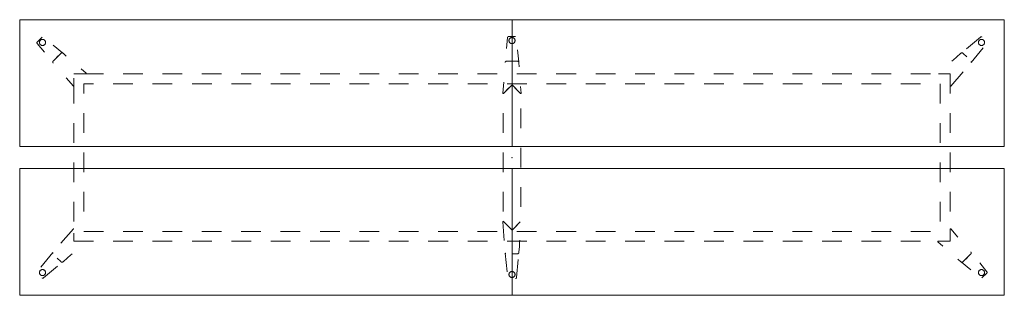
# Model space of a CAD drawing. Header units: metres. Extents: x 0 to 5, y -1.4 to 0.
import ezdxf

# ---------------------------------------------------------------- set-up
doc = ezdxf.new("R2010")
doc.units = ezdxf.units.M
doc.header["$MEASUREMENT"] = 0
doc.linetypes.add('VW-01 Short Dashed', pattern=[0.166624, 0.083312, -0.083312])
doc.layers.add('72_VITRA_INSERT', color=7, linetype='Continuous')
doc.layers.add('72_VITRA_JOYN2_D2_VITRA', color=7, linetype='Continuous', lineweight=5)
doc.layers.add('72_VITRA_JOYN2_D2_VITRA_UNDER', color=252, linetype='VW-01 Short Dashed', lineweight=5)
doc.layers.add('D2SNAP', color=1, linetype='Continuous', lineweight=18, true_color=0xff0000)

# ---------------------------------------------------------------- blocks, each defined once
blk = doc.blocks.new('72_VITRA_JOYN2_D2_JOYN_2_TOUCHDOWN_H74_500X140_GLIDES')
at = {"layer": '72_VITRA_JOYN2_D2_VITRA', "flags": 128}
for points in [[(-2.499765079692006, 0.6997850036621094), (-2.499765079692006, 0.0557527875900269), (0, 0.0557527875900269), (0, 0.6997850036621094)], [(0, 0.6997850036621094), (0, 0.0557527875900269), (2.499765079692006, 0.0557527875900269), (2.499765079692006, 0.6997850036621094)], [(-2.499765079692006, -0.6997850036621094), (-2.499765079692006, -0.0557527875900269), (0, -0.0557527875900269), (0, -0.6997850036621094)], [(0, -0.6997850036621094), (0, -0.0557527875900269), (2.499765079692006, -0.0557527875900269), (2.499765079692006, -0.6997850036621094)]]:
    blk.add_lwpolyline(points, close=True, dxfattribs=at)
at = {"layer": '72_VITRA_JOYN2_D2_VITRA_UNDER', "flags": 128}
for points in [[(-2.386187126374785, 0.6115540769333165), (-2.411104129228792, 0.5866370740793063, 0.3867434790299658), (-2.411422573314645, 0.5799161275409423), (-2.33151769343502, 0.4832405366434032, -0.2529423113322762), (-2.329071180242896, 0.4914417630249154), (-2.291662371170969, 0.528850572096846, -0.2566041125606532), (-2.283340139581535, 0.531270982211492), (-2.379439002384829, 0.6118498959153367, 0.3887774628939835)], [(-2.399641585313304, 0.5845213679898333, 0.9999999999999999), (-2.368613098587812, 0.5845213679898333, 0.9999999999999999), (-2.399641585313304, 0.5845213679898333)], [(0.0179371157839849, 0.6147901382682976), (-0.01730084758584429, 0.614790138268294, 0.3867434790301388), (-0.02227844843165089, 0.6102628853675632), (-0.0341371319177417, 0.4854016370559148, -0.2529423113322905), (-0.0266080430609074, 0.4894708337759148), (0.02629600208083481, 0.4894708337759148, -0.256604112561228), (0.0338921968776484, 0.4852976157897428), (0.022917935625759, 0.6102276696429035, 0.3887774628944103)], [(-0.01551424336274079, 0.5942186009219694, 0.9999999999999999), (0.01551424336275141, 0.5942186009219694, 0.9999999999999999), (-0.01551424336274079, 0.5942186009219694)], [(2.386187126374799, 0.6115540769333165, 0.3887774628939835), (2.379439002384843, 0.6118498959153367), (2.283340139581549, 0.531270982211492, -0.2566041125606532), (2.291662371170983, 0.528850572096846), (2.32907118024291, 0.4914417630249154, -0.2529423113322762), (2.331517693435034, 0.4832405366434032), (2.411422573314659, 0.5799161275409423, 0.3867434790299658), (2.411104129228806, 0.5866370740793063), (2.386187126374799, 0.6115540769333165)], [(2.368613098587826, 0.5845213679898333, 0.9999999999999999), (2.399641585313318, 0.5845213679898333, 0.9999999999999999), (2.368613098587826, 0.5845213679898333)], [(-2.224999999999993, 0.4250000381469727), (-2.162971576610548, 0.4250000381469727, 0.6948255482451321), (-2.161990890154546, 0.4276349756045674), (-2.241530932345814, 0.4963653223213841), (-2.257473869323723, 0.5102242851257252), (-2.27939388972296, 0.529279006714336, 0.3939100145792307), (-2.291662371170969, 0.528850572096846), (-2.329071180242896, 0.4914417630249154, 0.3939099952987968), (-2.329499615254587, 0.4791732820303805), (-2.310459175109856, 0.4572696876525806), (-2.296365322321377, 0.4415309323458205), (-2.227632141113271, 0.3619876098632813, 0.6937495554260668), (-2.224999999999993, 0.362971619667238)], [(2.225000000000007, 0.362971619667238, 0.6937495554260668), (2.227632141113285, 0.3619876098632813), (2.296365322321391, 0.4415309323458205), (2.31045917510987, 0.4572696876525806), (2.329499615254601, 0.4791732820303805, 0.3939099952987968), (2.32907118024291, 0.4914417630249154), (2.291662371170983, 0.528850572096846, 0.3939100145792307), (2.279393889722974, 0.529279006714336), (2.257473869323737, 0.5102242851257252), (2.241530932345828, 0.4963653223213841), (2.16199089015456, 0.4276349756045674, 0.6948255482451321), (2.162971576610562, 0.4250000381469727), (2.225000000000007, 0.4250000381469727)], [(7.105427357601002e-15, 0.3689000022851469), (0.0438607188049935, 0.3250392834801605, 0.6948255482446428), (0.04641735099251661, 0.3262090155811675), (0.03877374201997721, 0.4310520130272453), (0.03730014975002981, 0.452125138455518), (0.03527407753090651, 0.4810986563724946, 0.3939100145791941), (0.02629600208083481, 0.4894708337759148), (-0.0266080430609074, 0.4894708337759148, 0.3939099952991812), (-0.03558611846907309, 0.4810986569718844), (-0.03761067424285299, 0.4521468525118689), (-0.03877379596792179, 0.4310520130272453), (-0.04641772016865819, 0.3262046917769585, 0.6937495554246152), (-0.04386071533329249, 0.3250392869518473)], [(-0.04386071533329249, -0.3250392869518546, 0.6937495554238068), (-0.04641772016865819, -0.3262046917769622), (-0.03877379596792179, -0.4310520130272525), (-0.03761067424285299, -0.4521468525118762), (-0.03558611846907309, -0.4810986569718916, 0.3939099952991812), (-0.0266080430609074, -0.4894708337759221), (0.02629600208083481, -0.4894708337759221, 0.3939100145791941), (0.03527407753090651, -0.4810986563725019), (0.03730014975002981, -0.4521251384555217), (0.03877374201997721, -0.4310520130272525), (0.04641735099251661, -0.3262090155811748, 0.6948255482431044), (0.0438607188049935, -0.3250392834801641), (7.105427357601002e-15, -0.3689000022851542)], [(-2.224999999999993, -0.3629716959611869, 0.6937495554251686), (-2.227632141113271, -0.3619876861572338), (-2.296365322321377, -0.4415310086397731), (-2.310459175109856, -0.4572697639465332), (-2.329499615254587, -0.4791733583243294, 0.3939099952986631), (-2.329071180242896, -0.491441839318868), (-2.291662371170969, -0.528850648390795, 0.3939100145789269), (-2.27939388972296, -0.5292790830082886), (-2.257473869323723, -0.5102243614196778), (-2.241530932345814, -0.4963653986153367), (-2.161990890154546, -0.4276350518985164, 0.6948255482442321), (-2.162971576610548, -0.4250001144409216), (-2.224999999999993, -0.4250001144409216)], [(2.225000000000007, -0.4249998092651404), (2.162971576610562, -0.4249998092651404, 0.6948255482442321), (2.16199089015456, -0.4276347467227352), (2.241530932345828, -0.4963650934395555), (2.257473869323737, -0.5102240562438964), (2.279393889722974, -0.5292787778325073, 0.3939100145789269), (2.291662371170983, -0.5288503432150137), (2.32907118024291, -0.4914415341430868, 0.3939099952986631), (2.329499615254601, -0.4791730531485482), (2.31045917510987, -0.457269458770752), (2.296365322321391, -0.4415307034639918), (2.227632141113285, -0.3619873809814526, 0.6937495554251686), (2.225000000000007, -0.3629713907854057)], [(-2.386187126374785, -0.6115541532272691, 0.3887774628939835), (-2.379439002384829, -0.6118499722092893), (-2.283340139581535, -0.531271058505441, -0.2566041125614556), (-2.291662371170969, -0.528850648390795), (-2.329071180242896, -0.491441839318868, -0.2529423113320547), (-2.33151769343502, -0.4832406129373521), (-2.411422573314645, -0.579916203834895, 0.3867434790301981), (-2.411104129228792, -0.5866371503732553), (-2.386187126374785, -0.6115541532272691)], [(0.0179371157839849, -0.6147901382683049, 0.3887774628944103), (0.022917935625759, -0.6102276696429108), (0.0338921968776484, -0.4852976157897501, -0.256604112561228), (0.02629600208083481, -0.4894708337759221), (-0.0266080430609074, -0.4894708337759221, -0.2529423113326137), (-0.0341371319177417, -0.4854016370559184), (-0.02227844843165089, -0.6102628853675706, 0.3867434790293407), (-0.01730084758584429, -0.6147901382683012), (0.0179371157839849, -0.6147901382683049)], [(2.386187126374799, -0.6115538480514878), (2.411104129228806, -0.586636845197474, 0.3867434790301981), (2.411422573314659, -0.5799158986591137), (2.331517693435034, -0.4832403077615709, -0.2529423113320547), (2.32907118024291, -0.4914415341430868), (2.291662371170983, -0.5288503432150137, -0.2566041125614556), (2.283340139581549, -0.5312707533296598), (2.379439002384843, -0.611849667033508, 0.3887774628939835)], [(-2.399641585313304, -0.5845214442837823, 0.9999999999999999), (-2.368613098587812, -0.5845214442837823, 0.9999999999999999), (-2.399641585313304, -0.5845214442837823)], [(-0.01551424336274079, -0.5942186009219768, 0.9999999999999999), (0.01551424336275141, -0.5942186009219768, 0.9999999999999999), (-0.01551424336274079, -0.5942186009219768)], [(2.368613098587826, -0.5845214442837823, 0.9999999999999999), (2.399641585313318, -0.5845214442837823, 0.9999999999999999), (2.368613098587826, -0.5845214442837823)]]:
    blk.add_lwpolyline(points, format="xyb", close=True, dxfattribs=at)
for points in [[(-2.224999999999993, -0.4249999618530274), (2.225000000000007, -0.4249999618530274), (2.225000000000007, 0.4250000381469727), (-2.224999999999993, 0.4250000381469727)], [(-2.174999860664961, -0.3749999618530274), (2.175000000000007, -0.3749999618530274), (2.175000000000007, 0.3749999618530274), (-2.174999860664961, 0.3749999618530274)], [(-0.0446953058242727, -0.3237742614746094), (-0.0438283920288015, -0.3250715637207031), (7.105427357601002e-15, -0.3689000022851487), (0.04382845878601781, -0.3250715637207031), (0.04469537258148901, -0.3237742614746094), (0.0450000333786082, -0.3222431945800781), (0.0450000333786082, 0.3222431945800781), (0.04469537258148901, 0.3237742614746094), (0.04382845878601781, 0.3250715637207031), (7.105427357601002e-15, 0.3689000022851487), (-0.0438283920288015, 0.3250715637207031), (-0.0446953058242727, 0.3237742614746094), (-0.04499996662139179, 0.3222431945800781), (-0.04499996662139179, -0.3222431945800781)]]:
    blk.add_lwpolyline(points, close=True, dxfattribs=at)
at = {"layer": 'D2SNAP', "linetype": 'Continuous', "lineweight": 5}
for p in [(0, 0), (7.105427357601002e-15, 0), (7.105427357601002e-15, 0), (7.105427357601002e-15, 0), (3.269303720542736e-08, 0)]:
    blk.add_point(p, dxfattribs=at)
blk = doc.blocks.new('72vitra_joyn22E23AE745646042FB82779ED95309172A')
blk.add_blockref('72_VITRA_JOYN2_D2_JOYN_2_TOUCHDOWN_H74_500X140_GLIDES', (2.5, -0.7000000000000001))
blk = doc.blocks.new('XCAD037615A3093C86291BA9C267025B738155')
at = {"color": 7}
blk.add_blockref('72vitra_joyn22E23AE745646042FB82779ED95309172A', (0, 0), dxfattribs=at)

msp = doc.modelspace()

# ---------------------------------------------------------------- block references
at = {"layer": '72_VITRA_INSERT'}
msp.add_blockref('XCAD037615A3093C86291BA9C267025B738155', (0, 0), dxfattribs=at)

doc.saveas('drawing.dxf')
